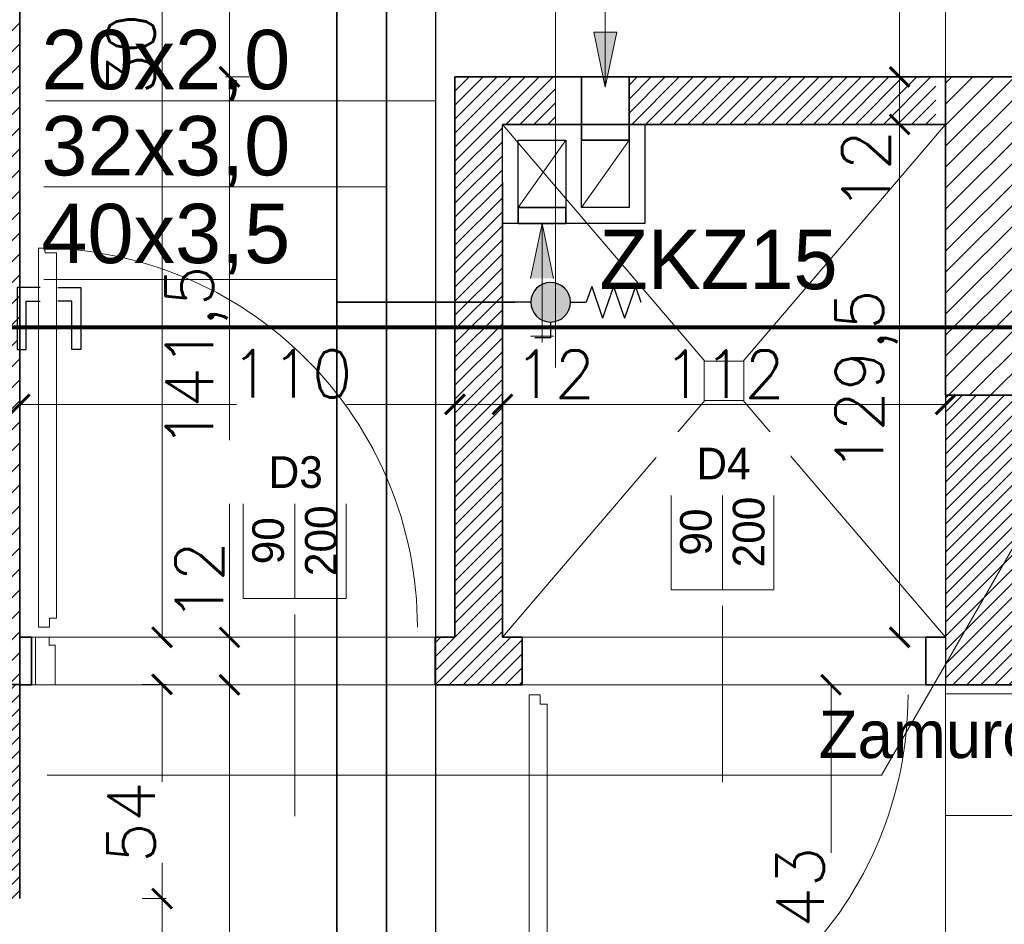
# Model space of a CAD drawing. Header units: millimetres. Extents: x -740 to 33545, y -26688 to 22494.
# Tile 120 of 256: x 9645 to 9894, y 10945 to 11173. Entities that reach past the tile are written whole.
import ezdxf
from ezdxf.lldxf.tags import DXFTag

# ---------------------------------------------------------------- set-up
doc = ezdxf.new("R2010")
doc.units = ezdxf.units.MM
doc.header["$MEASUREMENT"] = 0
doc.layers.get('Defpoints').update_dxf_attribs({"color": 252})
for name, color, linetype, lineweight in [('_IS_EKO_Cyrkulacja', 6, 'Continuous', 30), ('_IS_EKO_opis', 7, 'Continuous', 18), ('_IS_EKO_W_Ciepła', 1, 'Continuous', 35), ('_IS_EKO_woda_zimna', 5, 'Continuous', 35), ('A_istniejące ściany', 252, 'Continuous', 35), ('A_izolacja', 252, 'Continuous', 9), ('A_l.przekrojowa', 252, 'Continuous', 30), ('A_l.przerywana', 252, 'ICAD_ISO03W100', 9), ('A_opisy', 252, 'Continuous', 15), ('A_projektowane sciany', 252, 'Continuous', 35), ('Eko_woda zimna', 5, 'Continuous', 30), ('k_wyburzenia widoczne', 252, 'PNEUMATIC2', 18), ('l. przekrojowa', 252, 'Continuous', 30), ('l.przerywana', 252, 'ICAD_ISO03W100', 5), ('l.wypełnien', 252, 'Continuous', 5), ('Nowe_820-G Rysunki Obrazki_Nr_pióra__23', 252, 'Continuous', 15), ('wymiarowanie', 252, 'Continuous', 9)]:
    doc.layers.add(name, color=color, linetype=linetype, lineweight=lineweight)
for name, color, linetype in [('D-opis', 252, 'Continuous'), ('Eko_baterie', 7, 'Continuous'), ('stolarka', 252, 'Continuous')]:
    doc.layers.add(name, color=color, linetype=linetype)
doc.styles.add('Arial', font='arial.ttf')
doc.styles.add('ROMANS', font='romans')
doc.styles.add('styl2', font='simplex.shx')
tags = doc.linetypes.add('DASH', pattern=[15, 10, -5]).pattern_tags.tags
tags[6:7] = [DXFTag(74, 4), DXFTag(75, 0), DXFTag(340, '0'), DXFTag(46, 0.0), DXFTag(50, 0.0), DXFTag(44, 0.0), DXFTag(45, 0.0)]
tags[4:5] = [DXFTag(74, 4), DXFTag(75, 0), DXFTag(340, '0'), DXFTag(46, 0.0), DXFTag(50, 0.0), DXFTag(44, 0.0), DXFTag(45, 0.0)]
tags = doc.linetypes.add('ICAD_ISO03W100', pattern=[30, 12, -18]).pattern_tags.tags
tags[6:7] = [DXFTag(74, 4), DXFTag(75, 0), DXFTag(340, '0'), DXFTag(46, 1.0), DXFTag(50, 0.0), DXFTag(44, 0.0), DXFTag(45, 0.0)]
tags[4:5] = [DXFTag(74, 4), DXFTag(75, 0), DXFTag(340, '0'), DXFTag(46, 1.0), DXFTag(50, 0.0), DXFTag(44, 0.0), DXFTag(45, 0.0)]
doc.linetypes.add('PNEUMATIC2', pattern='A,0.5,-0.25,["//",Standard,S=0.2,R=0,X=-0.1,Y=-0.1],-0.25', length=1)
doc.dimstyles.new('Skala 1-50', dxfattribs={"dimtxt": 12, "dimasz": 5, "dimexe": 1, "dimexo": 1, "dimgap": 1.5, "dimtad": 1, "dimdec": 1, "dimrnd": 0.5, "dimtxsty": 'styl2', "dimblk": 'ARCHTICK', "dimcen": 5, "dimadec": 0, "dimazin": 0, "dimtfac": 1, "dimtdec": 1, "dimtmove": 1, "dimatfit": 3, "dimldrblk": 'ARCHTICK', "dimfxl": 0, "dimlwd": -1, "dimlwe": -1, "dimarcsym": 0})

# ---------------------------------------------------------------- blocks, each defined once
blk = doc.blocks.new('_ArchTick')
at = {"color": 0, "linetype": 'ByBlock', "const_width": 0.15}
blk.add_lwpolyline([(-0.5, -0.5), (0.5, 0.5)], dxfattribs=at)
blk = doc.blocks.new('*D1263')
at = {"layer": 'Defpoints', "color": 0}
for p in [(9721.12, 11005.32), (9698.22, 10834.32), (9713.4, 10834.32)]:
    blk.add_point(p, dxfattribs=at)
at = {"layer": 'wymiarowanie', "color": 0}
for p, q in [((9703.22, 11005.32), (9697.22, 11005.32)), ((9698.22, 11005.32), (9698.22, 10834.32)), ((9703.22, 10834.32), (9697.22, 10834.32))]:
    blk.add_line(p, q, dxfattribs=at)
at = {"layer": 'wymiarowanie', "color": 0, "xscale": 5, "yscale": 5, "zscale": 5}
for p, rotation in [((9698.22, 11005.32), 90), ((9698.22, 10834.32), 270)]:
    blk.add_blockref('_ArchTick', p, dxfattribs=dict(at, rotation=rotation))
at = {"layer": 'wymiarowanie', "color": 0, "insert": (9690.57, 10919.82), "char_height": 12, "attachment_point": 5, "rotation": 90, "style": 'styl2'}
blk.add_mtext('171', dxfattribs=at)
blk = doc.blocks.new('*D2249')
at = {"layer": 'Defpoints', "color": 0}
for p in [(9698.22, 11017.32), (9711.23, 11017.32), (9711.23, 11005.32)]:
    blk.add_point(p, dxfattribs=at)
at = {"layer": 'wymiarowanie', "color": 0}
for p, q in [((9703.22, 11017.32), (9697.22, 11017.32)), ((9698.22, 11005.32), (9698.22, 11017.32)), ((9703.22, 11005.32), (9697.22, 11005.32))]:
    blk.add_line(p, q, dxfattribs=at)
at = {"layer": 'wymiarowanie', "color": 0, "xscale": 5, "yscale": 5, "zscale": 5}
for p, rotation in [((9698.22, 11017.32), 90), ((9698.22, 11005.32), 270)]:
    blk.add_blockref('_ArchTick', p, dxfattribs=dict(at, rotation=rotation))
at = {"layer": 'wymiarowanie', "color": 0, "insert": (9690.57, 11031.37), "char_height": 12, "attachment_point": 5, "rotation": 90, "style": 'styl2'}
blk.add_mtext('12', dxfattribs=at)
blk = doc.blocks.new('*D2250')
at = {"layer": 'Defpoints', "color": 0}
for p in [(9698.22, 11158.89), (9755.19, 11158.89), (9726.82, 11017.32)]:
    blk.add_point(p, dxfattribs=at)
at = {"layer": 'wymiarowanie', "color": 0}
for p, q in [((9703.22, 11158.89), (9697.22, 11158.89)), ((9698.22, 11017.32), (9698.22, 11158.89)), ((9703.22, 11017.32), (9697.22, 11017.32))]:
    blk.add_line(p, q, dxfattribs=at)
at = {"layer": 'wymiarowanie', "color": 0, "xscale": 5, "yscale": 5, "zscale": 5}
for p, rotation in [((9698.22, 11158.89), 90), ((9698.22, 11017.32), 270)]:
    blk.add_blockref('_ArchTick', p, dxfattribs=dict(at, rotation=rotation))
at = {"layer": 'wymiarowanie', "color": 0, "insert": (9689.88, 11088.11), "char_height": 12, "attachment_point": 5, "rotation": 90, "style": 'styl2'}
blk.add_mtext('141,5', dxfattribs=at)
blk = doc.blocks.new('*D2251')
at = {"layer": 'Defpoints', "color": 0}
for p in [(9698.22, 11322.32), (9736.51, 11322.32), (9755.19, 11158.89)]:
    blk.add_point(p, dxfattribs=at)
at = {"layer": 'wymiarowanie', "color": 0}
for p, q in [((9703.22, 11322.32), (9697.22, 11322.32)), ((9698.22, 11158.89), (9698.22, 11322.32)), ((9703.22, 11158.89), (9697.22, 11158.89))]:
    blk.add_line(p, q, dxfattribs=at)
at = {"layer": 'wymiarowanie', "color": 0, "xscale": 5, "yscale": 5, "zscale": 5}
for p, rotation in [((9698.22, 11322.32), 90), ((9698.22, 11158.89), 270)]:
    blk.add_blockref('_ArchTick', p, dxfattribs=dict(at, rotation=rotation))
at = {"layer": 'wymiarowanie', "color": 0, "insert": (9689.88, 11240.61), "char_height": 12, "attachment_point": 5, "rotation": 90, "style": 'styl2'}
blk.add_mtext('163,5', dxfattribs=at)
blk = doc.blocks.new('*D2468')
at = {"layer": 'Defpoints', "color": 0}
for p in [(9755.19, 11076.16), (9645.19, 11075.19), (9755.19, 11075.19)]:
    blk.add_point(p, dxfattribs=at)
at = {"layer": 'wymiarowanie', "color": 0}
for p, q in [((9645.19, 11076.19), (9645.19, 11077.16)), ((9645.19, 11076.16), (9699.97, 11076.16)), ((9755.19, 11076.16), (9727.81, 11076.16)), ((9755.19, 11076.19), (9755.19, 11077.16))]:
    blk.add_line(p, q, dxfattribs=at)
at = {"layer": 'wymiarowanie', "color": 0, "xscale": 5, "yscale": 5, "zscale": 5, "rotation": 180}
blk.add_blockref('_ArchTick', (9645.19, 11076.16), dxfattribs=at)
at = {"layer": 'wymiarowanie', "color": 0, "xscale": 5, "yscale": 5, "zscale": 5}
blk.add_blockref('_ArchTick', (9755.19, 11076.16), dxfattribs=at)
at = {"layer": 'wymiarowanie', "color": 0, "insert": (9713.89, 11083.86), "char_height": 12, "attachment_point": 5, "style": 'styl2'}
blk.add_mtext('110', dxfattribs=at)
blk = doc.blocks.new('*D2469')
at = {"layer": 'Defpoints', "color": 0}
for p in [(9767.19, 11076.16), (9755.19, 11075.19), (9767.19, 11063.33)]:
    blk.add_point(p, dxfattribs=at)
at = {"layer": 'wymiarowanie', "color": 0}
for p, q in [((9755.19, 11076.19), (9755.19, 11077.16)), ((9755.19, 11076.16), (9767.19, 11076.16)), ((9767.19, 11071.16), (9767.19, 11077.16))]:
    blk.add_line(p, q, dxfattribs=at)
at = {"layer": 'wymiarowanie', "color": 0, "xscale": 5, "yscale": 5, "zscale": 5, "rotation": 180}
blk.add_blockref('_ArchTick', (9755.19, 11076.16), dxfattribs=at)
at = {"layer": 'wymiarowanie', "color": 0, "xscale": 5, "yscale": 5, "zscale": 5}
blk.add_blockref('_ArchTick', (9767.19, 11076.16), dxfattribs=at)
at = {"layer": 'wymiarowanie', "color": 0, "insert": (9780.35, 11083.81), "char_height": 12, "attachment_point": 5, "style": 'styl2'}
blk.add_mtext('12', dxfattribs=at)
blk = doc.blocks.new('*D2470')
at = {"layer": 'Defpoints', "color": 0}
for p in [(9879.19, 11076.16), (9767.19, 11063.33), (9879.19, 11061.38)]:
    blk.add_point(p, dxfattribs=at)
at = {"layer": 'wymiarowanie', "color": 0}
for p, q in [((9767.19, 11071.16), (9767.19, 11077.16)), ((9767.19, 11076.16), (9879.19, 11076.16)), ((9879.19, 11071.16), (9879.19, 11077.16))]:
    blk.add_line(p, q, dxfattribs=at)
at = {"layer": 'wymiarowanie', "color": 0, "xscale": 5, "yscale": 5, "zscale": 5, "rotation": 180}
blk.add_blockref('_ArchTick', (9767.19, 11076.16), dxfattribs=at)
at = {"layer": 'wymiarowanie', "color": 0, "xscale": 5, "yscale": 5, "zscale": 5}
blk.add_blockref('_ArchTick', (9879.19, 11076.16), dxfattribs=at)
at = {"layer": 'wymiarowanie', "color": 0, "insert": (9823.19, 11083.81), "char_height": 12, "attachment_point": 5, "style": 'styl2'}
blk.add_mtext('112', dxfattribs=at)
blk = doc.blocks.new('*D2471')
at = {"layer": 'Defpoints', "color": 0}
for p in [(9867.56, 11146.89), (9888.94, 11146.89), (9888.94, 11017.32)]:
    blk.add_point(p, dxfattribs=at)
at = {"layer": 'wymiarowanie', "color": 0}
for p, q in [((9872.56, 11146.89), (9866.56, 11146.89)), ((9867.56, 11017.32), (9867.56, 11146.89)), ((9872.56, 11017.32), (9866.56, 11017.32))]:
    blk.add_line(p, q, dxfattribs=at)
at = {"layer": 'wymiarowanie', "color": 0, "xscale": 5, "yscale": 5, "zscale": 5}
for p, rotation in [((9867.56, 11146.89), 90), ((9867.56, 11017.32), 270)]:
    blk.add_blockref('_ArchTick', p, dxfattribs=dict(at, rotation=rotation))
at = {"layer": 'wymiarowanie', "color": 0, "insert": (9859.21, 11082.11), "char_height": 12, "attachment_point": 5, "rotation": 90, "style": 'styl2'}
blk.add_mtext('129,5', dxfattribs=at)
blk = doc.blocks.new('*D2472')
at = {"layer": 'Defpoints', "color": 0}
for p in [(9867.56, 11158.89), (9888.94, 11158.89), (9888.94, 11146.89)]:
    blk.add_point(p, dxfattribs=at)
at = {"layer": 'wymiarowanie', "color": 0}
for p, q in [((9872.56, 11158.89), (9866.56, 11158.89)), ((9867.56, 11146.89), (9867.56, 11158.89)), ((9872.56, 11146.89), (9866.56, 11146.89))]:
    blk.add_line(p, q, dxfattribs=at)
at = {"layer": 'wymiarowanie', "color": 0, "xscale": 5, "yscale": 5, "zscale": 5}
for p, rotation in [((9867.56, 11158.89), 90), ((9867.56, 11146.89), 270)]:
    blk.add_blockref('_ArchTick', p, dxfattribs=dict(at, rotation=rotation))
at = {"layer": 'wymiarowanie', "color": 0, "insert": (9859.06, 11135.22), "char_height": 12, "attachment_point": 5, "rotation": 90, "style": 'styl2'}
blk.add_mtext('12', dxfattribs=at)
blk = doc.blocks.new('*D2473')
at = {"layer": 'Defpoints', "color": 0}
for p in [(9867.56, 11234.32), (9888.94, 11234.32), (9888.94, 11158.89)]:
    blk.add_point(p, dxfattribs=at)
at = {"layer": 'wymiarowanie', "color": 0}
for p, q in [((9872.56, 11234.32), (9866.56, 11234.32)), ((9867.56, 11158.89), (9867.56, 11234.32)), ((9872.56, 11158.89), (9866.56, 11158.89))]:
    blk.add_line(p, q, dxfattribs=at)
at = {"layer": 'wymiarowanie', "color": 0, "xscale": 5, "yscale": 5, "zscale": 5}
for p, rotation in [((9867.56, 11234.32), 90), ((9867.56, 11158.89), 270)]:
    blk.add_blockref('_ArchTick', p, dxfattribs=dict(at, rotation=rotation))
at = {"layer": 'wymiarowanie', "color": 0, "insert": (9859.36, 11196.61), "char_height": 12, "attachment_point": 5, "rotation": 90, "style": 'styl2'}
blk.add_mtext('75,5', dxfattribs=at)
blk = doc.blocks.new('*D2728')
at = {"layer": 'Defpoints', "color": 0}
for p in [(9681.17, 11322.32), (9708.86, 11322.32), (9708.86, 11017.32)]:
    blk.add_point(p, dxfattribs=at)
at = {"layer": 'wymiarowanie', "color": 0}
for p, q in [((9686.17, 11322.32), (9680.17, 11322.32)), ((9681.17, 11017.32), (9681.17, 11322.32)), ((9686.17, 11017.32), (9680.17, 11017.32))]:
    blk.add_line(p, q, dxfattribs=at)
at = {"layer": 'wymiarowanie', "color": 0, "xscale": 5, "yscale": 5, "zscale": 5}
for p, rotation in [((9681.17, 11322.32), 90), ((9681.17, 11017.32), 270)]:
    blk.add_blockref('_ArchTick', p, dxfattribs=dict(at, rotation=rotation))
at = {"layer": 'wymiarowanie', "color": 0, "insert": (9673.37, 11169.82), "char_height": 12, "attachment_point": 5, "rotation": 90, "style": 'styl2'}
blk.add_mtext('305', dxfattribs=at)
blk = doc.blocks.new('*D2729')
at = {"layer": 'Defpoints', "color": 0}
for p in [(9879.19, 11005.32), (9850.24, 10862.32), (9879.19, 10862.32)]:
    blk.add_point(p, dxfattribs=at)
at = {"layer": 'wymiarowanie', "color": 0}
for p, q in [((9855.24, 11005.32), (9849.24, 11005.32)), ((9850.24, 11005.32), (9850.24, 10962.89)), ((9850.24, 10862.32), (9850.24, 10935.16)), ((9855.24, 10862.32), (9849.24, 10862.32))]:
    blk.add_line(p, q, dxfattribs=at)
at = {"layer": 'wymiarowanie', "color": 0, "xscale": 5, "yscale": 5, "zscale": 5}
for p, rotation in [((9850.24, 11005.32), 90), ((9850.24, 10862.32), 270)]:
    blk.add_blockref('_ArchTick', p, dxfattribs=dict(at, rotation=rotation))
at = {"layer": 'wymiarowanie', "color": 0, "insert": (9842.44, 10949.03), "char_height": 12, "attachment_point": 5, "rotation": 90, "style": 'styl2'}
blk.add_mtext('143', dxfattribs=at)
blk = doc.blocks.new('*D2731')
at = {"layer": 'Defpoints', "color": 0}
for p in [(9645.19, 11005.43), (9645.19, 10951.32), (9681.17, 10951.32)]:
    blk.add_point(p, dxfattribs=at)
at = {"layer": 'wymiarowanie', "color": 0}
for p, q in [((9676.17, 11005.43), (9682.17, 11005.43)), ((9681.17, 11005.43), (9681.17, 10980.77)), ((9681.17, 10951.32), (9681.17, 10960.38)), ((9676.17, 10951.32), (9682.17, 10951.32))]:
    blk.add_line(p, q, dxfattribs=at)
at = {"layer": 'wymiarowanie', "color": 0, "xscale": 5, "yscale": 5, "zscale": 5}
for p, rotation in [((9681.17, 11005.43), 90), ((9681.17, 10951.32), 270)]:
    blk.add_blockref('_ArchTick', p, dxfattribs=dict(at, rotation=rotation))
at = {"layer": 'wymiarowanie', "color": 0, "insert": (9673.37, 10970.57), "char_height": 12, "attachment_point": 5, "rotation": 90, "style": 'styl2'}
blk.add_mtext('54', dxfattribs=at)
blk = doc.blocks.new('*D2732')
at = {"layer": 'Defpoints', "color": 0}
for p in [(9645.19, 10951.32), (9645.19, 10849.32), (9681.17, 10849.32)]:
    blk.add_point(p, dxfattribs=at)
at = {"layer": 'wymiarowanie', "color": 0}
for p, q in [((9676.17, 10951.32), (9682.17, 10951.32)), ((9681.17, 10951.32), (9681.17, 10849.32)), ((9676.17, 10849.32), (9682.17, 10849.32))]:
    blk.add_line(p, q, dxfattribs=at)
at = {"layer": 'wymiarowanie', "color": 0, "xscale": 5, "yscale": 5, "zscale": 5}
for p, rotation in [((9681.17, 10951.32), 90), ((9681.17, 10849.32), 270)]:
    blk.add_blockref('_ArchTick', p, dxfattribs=dict(at, rotation=rotation))
at = {"layer": 'wymiarowanie', "color": 0, "insert": (9673.37, 10900.32), "char_height": 12, "attachment_point": 5, "rotation": 90, "style": 'styl2'}
blk.add_mtext('102', dxfattribs=at)
blk = doc.blocks.new('ajaja')
at = {"layer": 'Eko_baterie'}
h = blk.add_hatch(color=256, dxfattribs=at)
edge = h.paths.add_edge_path()
edge.add_arc((14889.81, -596.86), 2.5, 0, 360)
for p, q in [((14889.81, -592.36), (14887.81, -592.36)), ((14889.81, -594.36), (14889.81, -592.36)), ((14895, -598.86), (14896.38, -594.86)), ((14897.76, -598.86), (14896.38, -594.86)), ((14897.76, -598.86), (14899.14, -594.86)), ((14900.53, -598.86), (14899.14, -594.86)), ((14887.31, -596.86), (14885.31, -596.86)), ((14892.31, -596.86), (14894.31, -596.86)), ((14895, -598.86), (14894.31, -596.86)), ((14900.53, -598.86), (14901.22, -596.86))]:
    blk.add_line(p, q, dxfattribs=at)
blk.add_circle((14889.81, -596.86), 2.5, dxfattribs=at)

msp = doc.modelspace()

# ---------------------------------------------------------------- hatches: boundary and pattern name
at = {"layer": 'l.wypełnien'}
h = msp.add_hatch(dxfattribs=at)
h.set_pattern_fill('ANSI31', color=256, scale=30, style=0)
edge = h.paths.add_edge_path()
edge.add_line((8932.19, 10920.7), (8932.19, 10978.67))
edge.add_line((8932.19, 10978.67), (8932.19, 11023.17))
edge.add_line((8932.19, 11023.17), (8932.19, 11086.55))
edge.add_line((8932.19, 11086.55), (8932.19, 11090.05))
edge.add_line((8932.19, 11090.05), (8887.19, 11090.05))
edge.add_line((8887.19, 11090.05), (8887.19, 10920.7))
edge.add_line((8887.19, 10920.7), (8932.19, 10920.7))
h.paths.add_polyline_path([(9644.52, 11095.63), (9645.19, 11095.63), (9645.19, 11322.32), (9879.19, 11322.32), (9879.19, 11234.32), (9924.19, 11234.32), (9924.19, 11368.7), (9592.09, 11368.7), (9506.19, 11368.7), (9506.19, 11323.52), (9604.19, 11323.52), (9604.19, 11095.63)])
h.paths.add_polyline_path([(8887.19, 10686.04), (8932.19, 10686.04), (8932.19, 10794.52), (9246.19, 10794.52), (9246.19, 10833.52), (9259.19, 10833.52), (9259.19, 10907.02), (9235.19, 10907.02), (9235.19, 10833.52), (8932.19, 10833.52), (8932.19, 10920.7), (8887.19, 10920.7)])
h.paths.add_polyline_path([(8975.77, 11323.52), (9235.19, 11323.52), (9259.19, 11323.52), (9360.94, 11323.52), (9360.94, 11368.7), (8975.77, 11368.7)])
h.paths.add_polyline_path([(8887.19, 11368.7), (8887.19, 11236.3), (8907.93, 11236.3), (8932.19, 11236.3), (8932.19, 11323.52), (8975.77, 11323.52), (8975.77, 11368.7)])
h.paths.add_polyline_path([(9604.19, 11095.63), (9644.52, 11095.63), (9644.52, 11090.06), (9645.19, 11090.06), (9645.19, 11005.43), (9612.19, 11005.43), (9612.19, 11018.43), (9604.19, 11018.43)])
h.paths.add_polyline_path([(9924.19, 11095.63), (9924.19, 11158.89), (9879.19, 11158.89), (9879.19, 11095.63)])
h.paths.add_polyline_path([(9246.19, 10833.52), (9246.19, 10794.52), (9266.19, 10794.52), (9266.19, 10833.52)])
h.paths.add_polyline_path([(9879.19, 11078.49), (9924.19, 11078.59), (9924.19, 11095.63), (9879.19, 11095.63)])
h.paths.add_polyline_path([(9259.19, 10907.02), (9259.19, 10927.02), (9250.18, 10927.02), (9235.19, 10927.02), (9235.19, 10907.02)])
h.paths.add_polyline_path([(9235.19, 11072.32), (9235.19, 11052.32), (9259.19, 11052.32), (9259.19, 11072.32)])
h.paths.add_polyline_path([(9235.19, 11029.02), (9250.18, 11029.02), (9259.19, 11029.02), (9259.19, 11035.15), (9259.19, 11049.02), (9235.19, 11049.02)])
h.paths.add_polyline_path([(9235.19, 11323.52), (9235.19, 11303.52), (9259.19, 11303.52), (9259.19, 11323.52)])
h.paths.add_polyline_path([(9235.19, 11186.92), (9259.19, 11186.92), (9259.19, 11186.92), (9259.19, 11191.52), (9259.19, 11199.52), (9259.19, 11199.52), (9235.19, 11199.52), (9235.19, 11191.52)])
h.paths.add_polyline_path([(9235.19, 11174.32), (9247.19, 11174.32), (9259.19, 11174.32), (9259.19, 11174.32), (9259.19, 11186.92), (9259.19, 11186.92), (9235.19, 11186.92), (9235.19, 11174.32)])
h.paths.add_polyline_path([(9259.19, 11049.02), (9259.19, 11051.92), (9259.19, 11052.32), (9235.19, 11052.32), (9235.19, 11049.02), (9259.19, 11049.02)])
h = msp.add_hatch(dxfattribs=at)
h.set_pattern_fill('ANSI31', color=256, scale=20, style=0)
h.paths.add_polyline_path([(9755.19, 11017.32), (9750.19, 11017.32), (9750.19, 11005.32), (9772.19, 11005.32), (9772.19, 11017.32), (9767.19, 11017.32), (9767.19, 11095.63), (9755.19, 11095.63)])
h.paths.add_polyline_path([(9799.19, 11146.89), (9803.19, 11146.89), (9876.69, 11146.89), (9876.69, 11158.89), (9799.19, 11158.89)])
h.paths.add_polyline_path([(9755.19, 11123.32), (9755.19, 11158.89), (9780.56, 11158.89), (9780.56, 11146.89), (9767.19, 11146.89), (9767.19, 11132.32), (9767.19, 11123.32)])
h.paths.add_polyline_path([(9755.19, 11123.32), (9767.19, 11123.32), (9767.19, 11121.89), (9767.19, 11121.89), (9767.19, 11105.32), (9755.19, 11105.32)])
h.paths.add_polyline_path([(9767.19, 11095.63), (9767.19, 11105.32), (9755.19, 11105.32), (9755.19, 11095.63)])
h = msp.add_hatch(dxfattribs=at)
h.set_pattern_fill('ANSI31', color=256, scale=20, style=0)
h.paths.add_polyline_path([(9094.19, 10833.52), (9094.19, 11054.32), (9235.19, 11054.32), (9235.19, 11066.32), (9077.19, 11066.32), (9077.19, 11054.32), (9082.19, 11054.32), (9082.19, 10946.52), (9077.19, 10946.52), (9077.19, 10938.52), (9082.19, 10938.52), (9082.19, 10833.52), (9094.19, 10833.52)])
h.paths.add_polyline_path([(9384.19, 10958.52), (9451.64, 10958.52), (9451.64, 10966.52), (9392.19, 10966.52), (9392.19, 11081.52), (9604.19, 11081.52), (9604.19, 11089.52), (9392.19, 11089.52), (9392.19, 11094.52), (9384.19, 11094.52)])
h.paths.add_polyline_path([(9612.19, 11005.43), (9645.19, 11005.43), (9645.19, 10990.32), (9645.19, 10978.32), (9645.19, 10951.32), (9604.19, 10951.32), (9604.19, 10958.52), (9543.64, 10958.52), (9543.64, 10966.52), (9604.19, 10966.52), (9604.19, 11018.43), (9612.19, 11018.43)])
h.paths.add_polyline_path([(8932.19, 11054.32), (8975.19, 11054.32), (8975.19, 11066.32), (8932.19, 11066.32)])
h.paths.add_polyline_path([(8932.19, 10938.52), (8985.19, 10938.52), (8985.19, 10946.52), (8932.19, 10946.52)])
h = msp.add_hatch(dxfattribs=at)
h.set_pattern_fill('ANSI31', color=256, scale=20, style=0)
h.paths.add_polyline_path([(9879.19, 11078.49), (9879.19, 11005.32), (9924.19, 11005.32), (9924.19, 11078.49), (9879.19, 11078.49)])
at = {"layer": 'wymiarowanie'}
h = msp.add_hatch(color=256, dxfattribs=at)
h.paths.add_polyline_path([(9793.19, 11156.32), (9790.29, 11170.22), (9793.19, 11170.22)])
h.paths.add_polyline_path([(9796.08, 11170.22), (9793.19, 11156.32), (9793.19, 11170.22)])
h = msp.add_hatch(color=256, dxfattribs=at)
h.paths.add_polyline_path([(9777.19, 11121.89), (9774.29, 11107.99), (9777.19, 11107.99)])
h.paths.add_polyline_path([(9780.08, 11107.99), (9777.19, 11121.89), (9777.19, 11107.99)])

# ---------------------------------------------------------------- linework, layer by layer
at = {"layer": '_IS_EKO_Cyrkulacja'}
msp.add_line((9750.36, 10856.21), (9750.36, 11398.7), dxfattribs=at)
at = {"layer": '_IS_EKO_opis'}
for p, q in [((9651.76, 11152.88), (9750.36, 11152.88)), ((9737.86, 11131.16), (9651.25, 11131.16)), ((9725.36, 11107.72), (9651.25, 11107.72))]:
    msp.add_line(p, q, dxfattribs=at)
at = {"layer": '_IS_EKO_W_Ciepła'}
msp.add_line((9737.86, 10864.21), (9737.86, 11398.7), dxfattribs=at)
at = {"layer": '_IS_EKO_woda_zimna'}
msp.add_line((9770.36, 11101.97), (9725.36, 11101.97), dxfattribs=at)
at = {"layer": 'A_istniejące ściany'}
for points in [[(9645.19, 11005.43), (9645.19, 11322.32)], [(9879.19, 11158.89), (9879.19, 11078.49)], [(9924.19, 11158.89), (9879.19, 11158.89)], [(9879.19, 11078.49), (9924.19, 11078.49)], [(9612.19, 11005.43), (9645.19, 11005.43)], [(9924.19, 11005.32), (9879.19, 11005.32)]]:
    msp.add_lwpolyline(points, dxfattribs=at)
at = {"layer": 'A_izolacja'}
for p, q in [((9767.19, 11146.89), (9818.32, 11087.11)), ((9879.19, 11146.89), (9828.06, 11087.11))]:
    msp.add_line(p, q, dxfattribs=at)
msp.add_lwpolyline([(9818.19, 11087.11), (9828.19, 11087.11), (9828.19, 11077.11), (9818.19, 11077.11), (9818.19, 11087.11)], dxfattribs=at)
at = {"layer": 'A_l.przekrojowa'}
msp.add_lwpolyline([(9767.19, 11121.89), (9767.19, 11146.89), (9803.19, 11146.89), (9803.19, 11121.89)], close=True, dxfattribs=at)
at = {"layer": 'A_l.przekrojowa', "ltscale": 0.3}
for points in [[(9771.19, 11125.89), (9771.19, 11142.89), (9783.19, 11142.89), (9783.19, 11125.89)], [(9787.19, 11125.89), (9787.19, 11142.89), (9799.19, 11142.89), (9799.19, 11125.89)]]:
    msp.add_lwpolyline(points, close=True, dxfattribs=at)
at = {"layer": 'A_l.przerywana', "ltscale": 0.3}
for points in [[(9750.19, 11005.32), (9750.19, 11017.32), (9648.19, 11017.32), (9648.19, 11005.32)], [(9874.19, 11005.32), (9874.19, 11017.32), (9772.19, 11017.32), (9772.19, 11005.32)]]:
    msp.add_lwpolyline(points, close=True, dxfattribs=at)
for points in [[(9772.19, 11005.32), (9772.19, 11017.32)], [(9874.19, 11005.32), (9874.19, 11017.32)], [(9874.19, 11005.32), (9874.19, 11017.32)]]:
    msp.add_lwpolyline(points, dxfattribs=at)
at = {"layer": 'A_opisy'}
for p, q in [((9822.8, 10980.7), (9822.8, 11035.7)), ((9714.69, 10972.12), (9714.69, 11027.12))]:
    msp.add_line(p, q, dxfattribs=at)
at = {"layer": 'A_projektowane sciany'}
for p, q in [((9879.19, 11158.89), (9755.19, 11158.89)), ((9879.19, 11146.89), (9767.19, 11146.89)), ((9645.19, 11032.43), (9645.19, 11017.32)), ((9648.19, 11017.32), (9645.19, 11017.32)), ((9648.19, 11017.32), (9648.19, 11005.32)), ((9755.19, 11017.32), (9750.19, 11017.32)), ((9750.19, 11017.32), (9750.19, 11005.32)), ((9772.19, 11017.32), (9767.19, 11017.32)), ((9772.19, 11017.32), (9772.19, 11005.32)), ((9874.19, 11017.32), (9874.19, 11005.32)), ((9874.19, 11017.32), (9874.19, 11005.32)), ((9879.19, 11017.32), (9874.19, 11017.32)), ((9645.19, 11005.43), (9645.19, 10951.32)), ((9648.19, 11005.32), (9645.19, 11005.32)), ((9772.19, 11005.32), (9750.19, 11005.32)), ((9879.19, 11005.32), (9874.19, 11005.32))]:
    msp.add_line(p, q, dxfattribs=at)
for points in [[(9755.19, 11017.32), (9755.19, 11158.89)], [(9767.19, 11017.32), (9767.19, 11132.32)]]:
    msp.add_lwpolyline(points, dxfattribs=at)
for points in [[(9787.19, 11142.89), (9799.19, 11142.89), (9799.19, 11158.89), (9787.19, 11158.89)], [(9771.19, 11125.89), (9783.19, 11125.89), (9783.19, 11121.89), (9771.19, 11121.89)]]:
    msp.add_lwpolyline(points, close=True, dxfattribs=at)
at = {"layer": 'D-opis', "linetype": 'DASH', "lineweight": 0, "ltscale": 2.5, "const_width": 1}
msp.add_lwpolyline([(10251.78, 11095.63), (8796.61, 11095.63)], dxfattribs=at)
at = {"layer": 'k_wyburzenia widoczne', "ltscale": 15}
for points in [[(9879.19, 11003.05), (9879.19, 10972.32)], [(9924.19, 11003.05), (9879.19, 11003.05)], [(9879.19, 10972.32), (9924.19, 10972.32)]]:
    msp.add_lwpolyline(points, dxfattribs=at)
at = {"layer": 'l. przekrojowa'}
msp.add_lwpolyline([(9879.19, 11078.49), (9879.19, 11005.32), (9924.19, 11005.32), (9924.19, 11078.49)], dxfattribs=at)
at = {"layer": 'l.przerywana', "ltscale": 0.3}
for p, q in [((9771.19, 11125.89), (9783.19, 11142.89)), ((9787.19, 11125.89), (9799.19, 11142.89))]:
    msp.add_line(p, q, dxfattribs=at)
at = {"layer": 'l.przerywana', "lineweight": 13, "ltscale": 0.3}
msp.add_lwpolyline([(9879.19, 10862.32), (9879.19, 11234.32)], dxfattribs=at)
at = {"layer": 'Nowe_820-G Rysunki Obrazki_Nr_pióra__23', "linetype": 'Continuous', "lineweight": 15}
msp.add_lwpolyline([(9649.27, 11112.03), (9649.26, 11112.03)], dxfattribs=at)
at = {"layer": 'stolarka', "lineweight": 9}
for points in [[(9652.72, 11019.87), (9649.94, 11019.87), (9649.94, 11115.64), (9651.44, 11115.63), (9651.62, 11114.48), (9654.46, 11114.48), (9654.46, 11022.17), (9652.72, 11022.17), (9652.72, 11019.87)], [(9654.19, 11015.35), (9652.67, 11015.35), (9652.67, 11017.32), (9649.14, 11017.32), (9649.14, 11005.32), (9654.19, 11005.32), (9654.19, 11015.35)], [(9776.72, 11002.77), (9773.94, 11002.77), (9773.94, 10907.01), (9775.44, 10907.02), (9775.62, 10908.17), (9778.46, 10908.17), (9778.46, 11000.47), (9776.72, 11000.47), (9776.72, 11002.77)]]:
    msp.add_lwpolyline(points, dxfattribs=at)
at = {"layer": 'stolarka'}
for points in [[(9650.32, 11105.73), (9644.52, 11105.73), (9644.52, 11090.06), (9646.84, 11090.06), (9646.84, 11102.24), (9650.32, 11102.24)], [(9654.85, 11105.73), (9660.65, 11105.73), (9660.65, 11090.06), (9658.33, 11090.06), (9658.33, 11102.24), (9654.85, 11102.24)]]:
    msp.add_lwpolyline(points, dxfattribs=at)
at = {"layer": 'stolarka', "linetype": 'ICAD_ISO03W100', "lineweight": 13, "ltscale": 0.3}
for centre, start, end in [((9649.93, 11019.87), 0.0003, 90.0531), ((9773.93, 11002.77), 269.9469, 359.9997)]:
    msp.add_arc(centre, 95.77, start, end, dxfattribs=at)
at = {"layer": 'wymiarowanie'}
for p, q in [((9793.19, 11156.32), (9793.19, 11186.4)), ((9780.56, 11178.16), (9780.56, 11085.44)), ((9793.19, 11156.32), (9790.29, 11170.22)), ((9790.29, 11170.22), (9793.19, 11170.22)), ((9793.19, 11156.32), (9796.08, 11170.22)), ((9796.08, 11170.22), (9793.19, 11170.22)), ((9777.19, 11121.89), (9774.29, 11107.99)), ((9777.19, 11121.89), (9780.08, 11107.99)), ((9777.19, 11121.89), (9777.19, 11091.81)), ((9774.29, 11093.42), (9777.19, 11093.42)), ((9780.08, 11093.42), (9777.19, 11093.42)), ((9863.01, 10982.47), (9900.64, 11047.65)), ((9652.15, 10982.47), (9863.01, 10982.47))]:
    msp.add_line(p, q, dxfattribs=at)

# ---------------------------------------------------------------- block references
at = {"layer": 'Eko_woda zimna', "xscale": -2, "yscale": 2, "zscale": 2, "rotation": 179.9999990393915}
msp.add_blockref('ajaja', (-20000.25, 9908.24), dxfattribs=at)

# ---------------------------------------------------------------- texts
at = {"layer": '_IS_EKO_opis', "color": 6, "insert": (9650.66, 11170.76), "char_height": 15, "width": 58.847, "attachment_point": 1, "style": 'Arial'}
msp.add_mtext('20x2,0', dxfattribs=at)
at = {"layer": '_IS_EKO_opis', "color": 1, "insert": (9650.66, 11149.01), "char_height": 15, "width": 58.847, "attachment_point": 1, "style": 'Arial'}
msp.add_mtext('32x3,0', dxfattribs=at)
at = {"layer": '_IS_EKO_opis', "color": 5, "insert": (9650.66, 11126.84), "char_height": 15, "width": 58.847, "attachment_point": 1, "style": 'Arial'}
msp.add_mtext('40x3,5', dxfattribs=at)
at = {"layer": '_IS_EKO_opis', "color": 5, "insert": (9791.69, 11120.27), "char_height": 15, "width": 58.847, "attachment_point": 1}
msp.add_mtext('ZKZ15', dxfattribs=at)
at = {"layer": 'wymiarowanie', "linetype": 'Continuous', "insert": (9983.61, 10998.82), "char_height": 12, "width": 327.6277, "attachment_point": 3, "style": 'ROMANS'}
msp.add_mtext('{\\fCentury Gothic|b0|i0|c238|p0;Zamurowanie okna }\\P{\\fCentury Gothic|b0|i0|c238|p0; }', dxfattribs=at)

# ---------------------------------------------------------------- dimensions: what is measured, and where the dimension line sits
at = {"layer": 'wymiarowanie'}
for base, p1, p2, picture, middle in [((9698.22, 11322.32), (9755.19, 11158.89), (9736.51, 11322.32), '*D2251', (9689.88, 11240.61)), ((9867.56, 11234.32), (9888.94, 11158.89), (9888.94, 11234.32), '*D2473', (9859.36, 11196.61)), ((9867.56, 11146.89), (9888.94, 11017.32), (9888.94, 11146.89), '*D2471', (9859.21, 11082.11)), ((9698.22, 10834.32), (9721.12, 11005.32), (9713.4, 10834.32), '*D1263', (9690.57, 10919.82)), ((9681.17, 10849.32), (9645.19, 10951.32), (9645.19, 10849.32), '*D2732', (9673.37, 10900.32))]:
    dim = msp.add_linear_dim(base=base, p1=p1, p2=p2, angle=90, dimstyle='Skala 1-50', dxfattribs=at)
    dim.commit()
    dim.dimension.update_dxf_attribs({"geometry": picture, "text_midpoint": middle})
for base, p1, p2, picture, middle in [((9867.56, 11158.89), (9888.94, 11146.89), (9888.94, 11158.89), '*D2472', (9866.71, 11135.22)), ((9681.17, 10951.32), (9645.19, 11005.43), (9645.19, 10951.32), '*D2731', (9681.17, 10970.57)), ((9850.24, 10862.32), (9879.19, 11005.32), (9879.19, 10862.32), '*D2729', (9850.24, 10949.03))]:
    dim = msp.add_linear_dim(base=base, p1=p1, p2=p2, angle=90, dimstyle='Skala 1-50', dxfattribs=at)
    dim.commit()
    dim.dimension.update_dxf_attribs({"geometry": picture, "text_midpoint": middle, "dimtype": 160})
for base, p1, p2, picture, middle in [((9755.19, 11076.16), (9645.19, 11075.19), (9755.19, 11075.19), '*D2468', (9713.89, 11076.06)), ((9767.19, 11076.16), (9755.19, 11075.19), (9767.19, 11063.33), '*D2469', (9780.35, 11076.16))]:
    dim = msp.add_linear_dim(base=base, p1=p1, p2=p2, dimstyle='Skala 1-50', dxfattribs=at)
    dim.commit()
    dim.dimension.update_dxf_attribs({"geometry": picture, "text_midpoint": middle, "dimtype": 160})

# ---------------------------------------------------------------- next in the draw order: texts
at = {"layer": 'A_opisy', "ltscale": 0.3, "char_height": 8, "width": 26, "attachment_point": 5, "rotation": 90, "bg_fill": 2}
for insert in [(9822.8, 11042.32), (9714.69, 11040.12)]:
    msp.add_mtext('\\pi3.19200;{\\fCentury Gothic|b0|i0|c238|p0;90}\\P{\\fCentury Gothic|b0|i0|c238|p0;200}', dxfattribs=dict(at, insert=insert))

# ---------------------------------------------------------------- next in the draw order: linework, layer by layer
at = {"layer": 'A_izolacja'}
for p, q in [((9818.32, 11077.11), (9767.19, 11017.32)), ((9828.06, 11077.11), (9879.19, 11017.32))]:
    msp.add_line(p, q, dxfattribs=at)
at = {"layer": 'A_opisy', "lineweight": 30, "ltscale": 0.3}
for points in [[(9701.69, 11066.12), (9727.69, 11066.12), (9727.69, 11053.12), (9701.69, 11053.12)], [(9809.8, 11068.32), (9835.8, 11068.32), (9835.8, 11055.32), (9809.8, 11055.32)]]:
    msp.add_lwpolyline(points, close=True, dxfattribs=at)
at = {"layer": 'A_opisy', "ltscale": 0.3}
for points in [[(9809.8, 11055.32), (9809.8, 11029.32), (9822.8, 11029.32), (9822.8, 11055.32)], [(9822.8, 11055.32), (9822.8, 11029.32), (9835.8, 11029.32), (9835.8, 11055.32)], [(9714.69, 11053.12), (9714.69, 11027.12), (9701.69, 11027.12), (9701.69, 11053.12)], [(9727.69, 11053.12), (9727.69, 11027.12), (9714.69, 11027.12), (9714.69, 11053.12)]]:
    msp.add_lwpolyline(points, close=True, dxfattribs=at)

# ---------------------------------------------------------------- next in the draw order: dimensions: what is measured, and where the dimension line sits
at = {"layer": 'wymiarowanie'}
dim = msp.add_linear_dim(base=(9698.22, 11158.89), p1=(9726.82, 11017.32), p2=(9755.19, 11158.89), angle=90, dimstyle='Skala 1-50', dxfattribs=at)
dim.commit()
dim.dimension.update_dxf_attribs({"geometry": '*D2250', "text_midpoint": (9689.88, 11088.11)})
dim = msp.add_linear_dim(base=(9879.19, 11076.16), p1=(9767.19, 11063.33), p2=(9879.19, 11061.38), dimstyle='Skala 1-50', dxfattribs=at)
dim.commit()
dim.dimension.update_dxf_attribs({"geometry": '*D2470', "text_midpoint": (9823.19, 11083.81)})
dim = msp.add_linear_dim(base=(9698.22, 11017.32), p1=(9711.23, 11005.32), p2=(9711.23, 11017.32), angle=90, dimstyle='Skala 1-50', dxfattribs=at)
dim.commit()
dim.dimension.update_dxf_attribs({"geometry": '*D2249', "text_midpoint": (9698.22, 11031.37), "dimtype": 160})

# ---------------------------------------------------------------- next in the draw order: texts
at = {"layer": 'A_opisy', "ltscale": 0.3, "char_height": 8, "width": 26, "attachment_point": 5, "bg_fill": 2}
for s, insert in [('{\\fCentury Gothic|b0|i0|c238|p0;D4}', (9823.06, 11061.21)), ('{\\fCentury Gothic|b0|i0|c238|p0;D3}', (9714.95, 11059))]:
    msp.add_mtext(s, dxfattribs=dict(at, insert=insert))

# ---------------------------------------------------------------- next in the draw order: linework, layer by layer
at = {"layer": '_IS_EKO_woda_zimna'}
msp.add_line((9725.36, 10872.21), (9725.36, 11398.7), dxfattribs=at)

# ---------------------------------------------------------------- next in the draw order: dimensions: what is measured, and where the dimension line sits
at = {"layer": 'wymiarowanie'}
dim = msp.add_linear_dim(base=(9681.17, 11322.32), p1=(9708.86, 11017.32), p2=(9708.86, 11322.32), angle=90, dimstyle='Skala 1-50', dxfattribs=at)
dim.commit()
dim.dimension.update_dxf_attribs({"geometry": '*D2728', "text_midpoint": (9673.37, 11169.82)})

doc.saveas('drawing.dxf')
